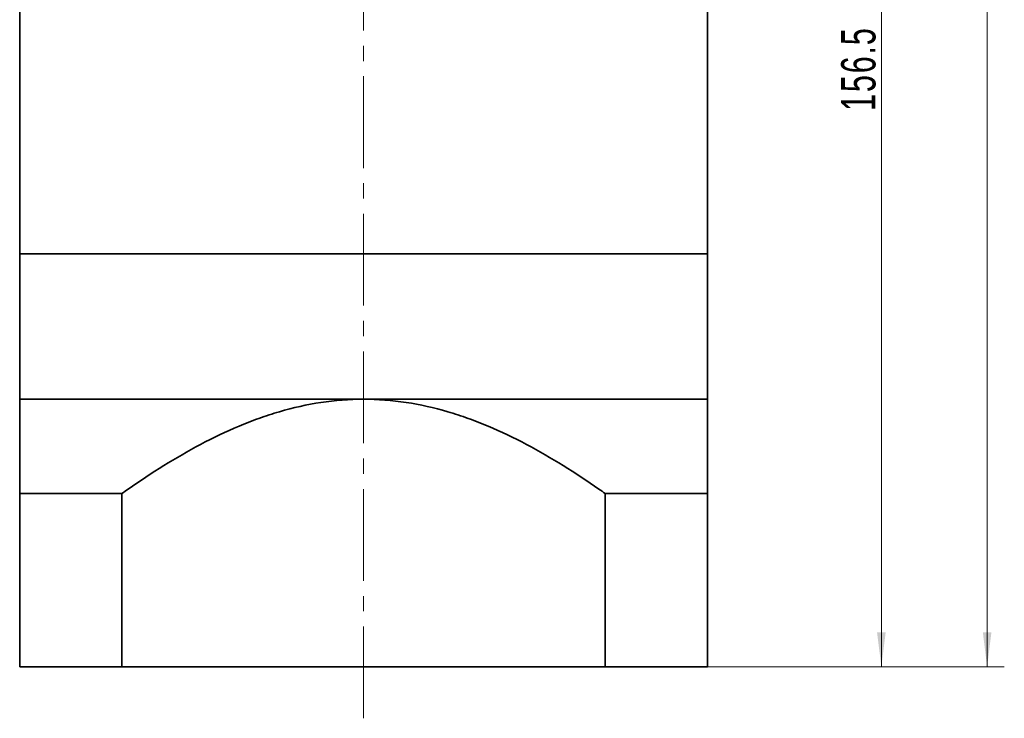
# Model space of a CAD drawing. Header units: millimetres. Extents: x -77 to 771, y -49 to 550.
# Tile 3 of 5: x 361 to 490, y 230 to 321. Entities that reach past the tile are written whole.
import ezdxf

# ---------------------------------------------------------------- set-up
doc = ezdxf.new("R2010")
doc.units = ezdxf.units.MM
doc.linetypes.add('点画线', pattern=[18, 12, -2, 2, -2])
doc.layers.get('0').update_dxf_attribs({"lineweight": 35})
for name, color, linetype, lineweight in [('CDRAFT0', 7, 'Continuous', 35), ('EB0', 7, 'Continuous', 35), ('EB0_1', 7, 'Continuous', 35), ('中心线层', 1, '点画线', 18), ('尺寸线层', 3, 'Continuous', 18), ('粗实线层', 7, 'Continuous', 35), ('粗实线层_1', 7, 'Continuous', 35)]:
    doc.layers.add(name, color=color, linetype=linetype, lineweight=lineweight)
doc.styles.add('标准', font='txt', dxfattribs={"width": 0.667})
doc.dimstyles.new('a4-1-1', dxfattribs={"dimtxt": 3, "dimasz": 3, "dimexe": 1.5, "dimexo": 0, "dimgap": 0.5, "dimtad": 1, "dimdec": 3, "dimdsep": 46, "dimtxsty": '标准', "dimblk": '_CAXARROW', "dimcen": 0, "dimdle": 4, "dimazin": 2, "dimtfac": 0.707107, "dimtdec": 3, "dimtix": 1, "dimtmove": 2, "dimatfit": 3, "dimfxl": 1, "dimfrac": 2, "dimtolj": 1, "dimtzin": 0, "dimarcsym": 1})

# ---------------------------------------------------------------- blocks, each defined once
blk = doc.blocks.new('*X19')
at = {"layer": '尺寸线层', "linetype": 'Continuous', "transparency": 16777216}
for points in [[(487.94, 438.12), (488.5, 433.62), (487.38, 433.62)], [(487.94, 236.62), (488.5, 241.12), (487.38, 241.12)]]:
    blk.add_hatch(color=0, dxfattribs=at).paths.add_polyline_path(points, flags=0)
at = {"layer": '尺寸线层', "color": 0, "linetype": 'Continuous', "transparency": 16777216}
for p, q in [((451.33, 438.12), (490.19, 438.12)), ((487.94, 438.12), (487.94, 236.62)), ((451.33, 236.62), (490.19, 236.62))]:
    blk.add_line(p, q, dxfattribs=at)
at = {"layer": '尺寸线层', "color": 0, "transparency": 16777216, "insert": (484.95, 337.37), "char_height": 4.5, "width": 21.0008, "attachment_point": 5, "rotation": 90, "line_spacing_factor": 1.15057, "style": '标准'}
blk.add_mtext('\\T1.1;201.5', dxfattribs=at)
blk = doc.blocks.new('_CAXARROW')
blk.add_hatch(color=0).paths.add_polyline_path([(0, 0), (-1, 0.125), (-1, -0.125)], flags=0)
blk = doc.blocks.new('*X20')
at = {"layer": '尺寸线层', "linetype": 'Continuous', "transparency": 16777216}
for points in [[(474.1, 393.12), (474.66, 388.62), (473.53, 388.62)], [(474.1, 236.62), (474.66, 241.12), (473.53, 241.12)]]:
    blk.add_hatch(color=0, dxfattribs=at).paths.add_polyline_path(points, flags=0)
at = {"layer": '尺寸线层', "color": 0, "linetype": 'Continuous', "transparency": 16777216}
for p, q in [((457.98, 393.12), (476.35, 393.12)), ((474.1, 393.12), (474.1, 236.62)), ((451.33, 236.62), (476.35, 236.62))]:
    blk.add_line(p, q, dxfattribs=at)
at = {"layer": '尺寸线层', "color": 0, "transparency": 16777216, "insert": (471.11, 314.87), "char_height": 4.5, "width": 20.8061, "attachment_point": 5, "rotation": 90, "line_spacing_factor": 1.15057, "style": '标准'}
blk.add_mtext('\\T1.1;156.5', dxfattribs=at)

msp = doc.modelspace()

# ---------------------------------------------------------------- linework, layer by layer
at = {"layer": 'CDRAFT0', "color": 7}
for points in [[(374.7069, 259.2898), (374.9786, 259.4825), (375.2512, 259.6741), (378.5852, 261.9967), (381.7281, 263.9759), (386.643, 266.5715), (388.3151, 267.3738), (390.8892, 268.4547), (391.7582, 268.7946), (393.5214, 269.4274), (394.4157, 269.7201), (398.8981, 271.0345), (402.5628, 271.6215), (406.3269, 271.6215)], [(437.9469, 259.2898), (437.6752, 259.4825), (437.4026, 259.6741), (434.0686, 261.9967), (430.9257, 263.9759), (426.0108, 266.5715), (424.3387, 267.3738), (421.7646, 268.4547), (420.8956, 268.7946), (419.1324, 269.4274), (418.2381, 269.7201), (413.7557, 271.0345), (410.091, 271.6215), (406.3269, 271.6215)]]:
    msp.add_open_spline(points, degree=3, knots=[0, 0, 0, 0, 0.99690397, 0.99690397, 12.15872641, 12.15872641, 17.73963764, 17.73963764, 20.53009325, 20.53009325, 23.32054886, 23.32054886, 34.48237131, 34.48237131, 34.48237131, 34.48237131], dxfattribs=at)
at = {"layer": 'EB0'}
for p, q in [((361.3269, 325.1215), (361.3269, 290.6215)), ((451.3269, 325.1215), (451.3269, 290.6215))]:
    msp.add_line(p, q, dxfattribs=at)
at = {"layer": 'EB0_1'}
for p, q in [((361.3269, 290.6215), (361.3269, 236.621)), ((451.3269, 290.6215), (451.3269, 236.621)), ((374.7069, 259.2898), (374.7069, 236.621)), ((437.9469, 259.2898), (437.9469, 236.621)), ((451.3269, 236.621), (361.3269, 236.621))]:
    msp.add_line(p, q, dxfattribs=at)
at = {"layer": '中心线层'}
msp.add_line((406.3269, 229.869), (406.3269, 441.1215), dxfattribs=at)
at = {"layer": '粗实线层'}
for p, q in [((361.3269, 290.6215), (451.3269, 290.6215)), ((361.3269, 271.6215), (451.3269, 271.6215))]:
    msp.add_line(p, q, dxfattribs=at)
at = {"layer": '粗实线层_1'}
for p, q in [((374.7069, 259.2898), (361.3269, 259.2898)), ((437.9469, 259.2898), (451.3269, 259.2898))]:
    msp.add_line(p, q, dxfattribs=at)

# ---------------------------------------------------------------- dimensions: what is measured, and where the dimension line sits
at = {"layer": '尺寸线层'}
for base, p1, picture, middle in [((487.93768, 236.62103), (451.32691, 438.12145), '*X19', (484.95025, 337.37124)), ((474.09719, 236.62103), (457.97903, 393.12145), '*X20', (471.10976, 314.87124))]:
    dim = msp.add_linear_dim(base=base, p1=p1, p2=(451.32691, 236.62103), angle=270, dimstyle='a4-1-1', override={"dimsah": 1, "dimtfill": 1, "dimtzin": 0}, dxfattribs=at)
    dim.commit()
    dim.dimension.update_dxf_attribs({"geometry": picture, "text_midpoint": middle})

doc.saveas('drawing.dxf')
